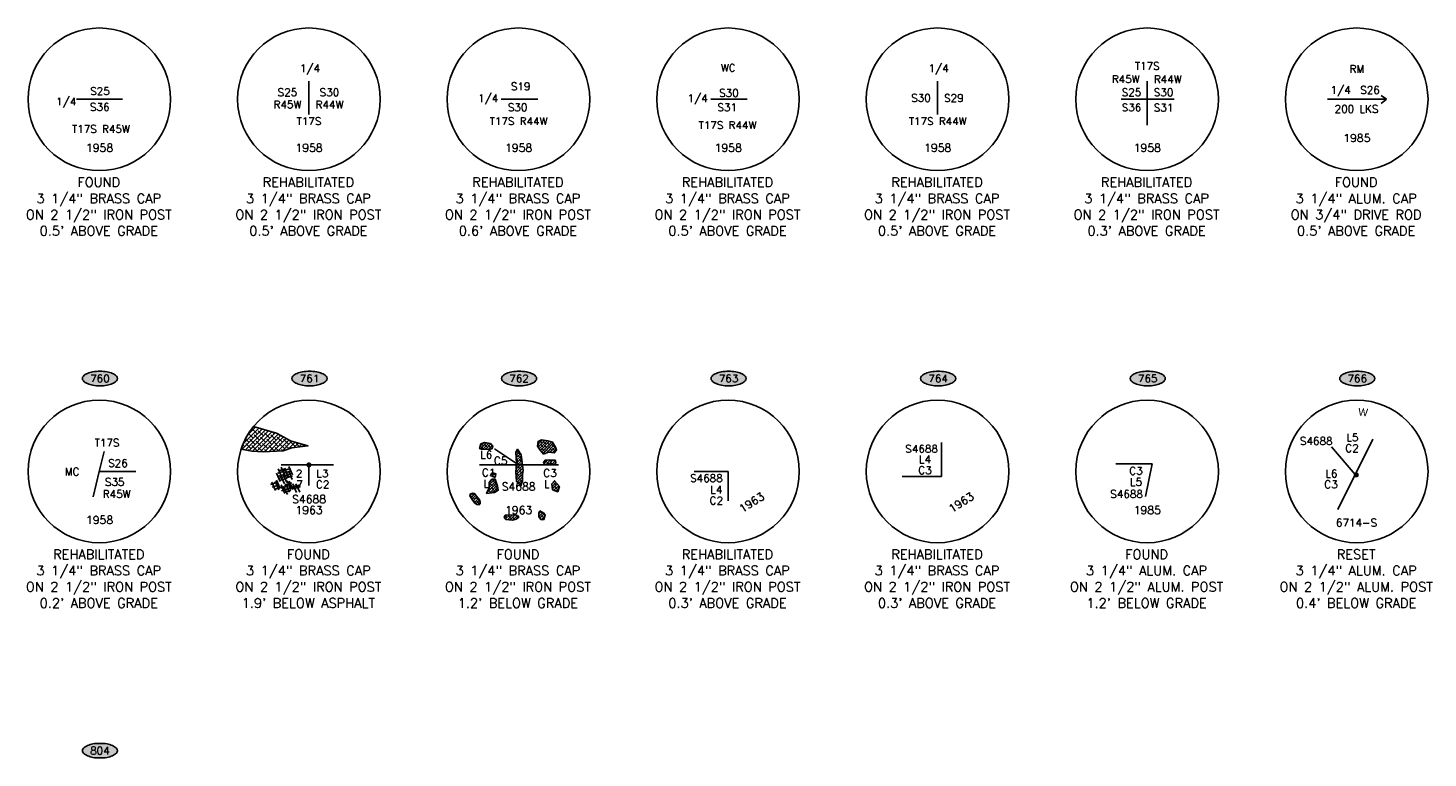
# Model space of a CAD drawing. Header units: feet. Extents: x 30669 to 99318, y 4696 to 26220.
# Tile 9 of 128: x 38604 to 47436, y 15082 to 19688. Entities that reach past the tile are written whole.
import ezdxf
from ezdxf.enums import TextEntityAlignment as Align

# ---------------------------------------------------------------- set-up
doc = ezdxf.new("R2010")
doc.units = ezdxf.units.FT
doc.header["$LTSCALE"] = 600
doc.header["$MEASUREMENT"] = 0
doc.layers.get('0').update_dxf_attribs({"linetype": 'CONTINUOUS'})
doc.layers.add('EMASK', color=155, linetype='CONTINUOUS')
doc.layers.add('ETRP', color=2, linetype='CONTINUOUS')
doc.styles.add('L100', font='simplex', dxfattribs={"height": 60})
doc.styles.add('L80', font='simplex', dxfattribs={"height": 48})
doc.styles.add('LE100', font='msimplex.shx', dxfattribs={"height": 60})
doc.styles.add('PL80', font='SIMPLEX.shx', dxfattribs={"height": 0.48})
pattern_1 = [(45, (-3300.966, 10880.995), (-8.8388348, 8.8388348), []), (135, (-3300.966, 10880.995), (-26.5165043, 8.8388348), [31.25, -18.75])]

# ---------------------------------------------------------------- blocks, each defined once
blk = doc.blocks.new('Ovalid')
at = {"layer": 'EMASK'}
h = blk.add_hatch(color=256, dxfattribs=at)
edge = h.paths.add_edge_path()
edge.add_arc((0.149, 0), 0.0355, 0, 44.8308)
edge.add_arc((0.079, -0.07), 0.135, 44.8308, 67.3801)
edge.add_arc((0.031, -0.184), 0.258, 67.3801, 80.2078)
edge.add_arc((0, -0.365), 0.442, 80.2078, 90)
edge.add_arc((0, -0.365), 0.442, 90, 99.7922)
edge.add_arc((-0.031, -0.184), 0.258, 99.7922, 112.6199)
edge.add_arc((-0.079, -0.07), 0.135, 112.6199, 135.1692)
edge.add_arc((-0.149, 0), 0.0355, 135.1692, 180)
edge.add_arc((-0.149, 0), 0.0355, 180, 224.8308)
edge.add_arc((-0.079, 0.07), 0.135, 224.8308, 247.3801)
edge.add_arc((-0.031, 0.184), 0.258, 247.3801, 260.2078)
edge.add_arc((0, 0.365), 0.442, 260.2078, 270)
edge.add_arc((0, 0.365), 0.442, 270, 279.7922)
edge.add_arc((0.031, 0.184), 0.258, 279.7922, 292.6199)
edge.add_arc((0.079, 0.07), 0.135, 292.6199, 315.1692)
edge.add_arc((0.149, 0), 0.0355, 315.1692, 360)
blk.add_lwpolyline([(0.185, 0, 0.198145), (0.174, 0.025, 0.098709), (0.131, 0.054, 0.05603), (0.075, 0.071, 0.042752), (0, 0.077, 0.042752), (-0.075, 0.071, 0.05603), (-0.131, 0.054, 0.098709), (-0.174, 0.025, 0.198145), (-0.185, 0, 0.198145), (-0.174, -0.025, 0.098709), (-0.131, -0.054, 0.05603), (-0.075, -0.071, 0.042752), (0, -0.077, 0.042752), (0.075, -0.071, 0.05603), (0.131, -0.054, 0.098709), (0.174, -0.025, 0.198145)], format="xyb", close=True)
at = {"style": 'L80'}
blk.add_attdef('ID', text='', height=0.08, dxfattribs=at).set_placement((0, 0), align=Align.MIDDLE)

msp = doc.modelspace()

# ---------------------------------------------------------------- hatches: boundary and pattern name
at = {"layer": 'ETRP'}
h = msp.add_hatch(dxfattribs=at)
h.set_pattern_fill('ANSI38', color=256, scale=150, style=0)
h.set_pattern_definition([(45, (-3052.098, 10881.974), (-13.258252, 13.258252), []), (135, (-3052.098, 10881.974), (-39.7747564, 13.258252), [46.875, -28.125])])
edge = h.paths.add_edge_path()
edge.add_arc((40346.8, 16909.1), 414.9, 140.47568, 163.10573)
edge.add_line((39949.9, 17029.6), (40017, 17016.7))
edge.add_line((40017, 17016.7), (40088.4, 17014.5))
edge.add_line((40088.4, 17014.5), (40213.9, 17018.8))
edge.add_line((40213.9, 17018.8), (40268, 17038.3))
edge.add_line((40268, 17038.3), (40369.7, 17051.3))
edge.add_line((40369.7, 17051.3), (40259.3, 17083.7))
edge.add_line((40259.3, 17083.7), (40172.8, 17131.2))
edge.add_line((40172.8, 17131.2), (40026.8, 17173.1))
h = msp.add_hatch(dxfattribs=at)
h.set_pattern_fill('ANSI38', color=256, scale=100, style=0)
h.set_pattern_definition(pattern_1)
h.paths.add_polyline_path([(41536.1, 17048.5), (41521.2, 17066.8), (41484.2, 17072.5), (41461.4, 17063), (41452.9, 17033.6), (41465.2, 17029.9), (41511.9, 17027.5), (41532.4, 17033.1)])
h = msp.add_hatch(dxfattribs=at)
h.set_pattern_fill('ANSI38', color=256, scale=100, style=0)
h.set_pattern_definition(pattern_1)
h.paths.add_polyline_path([(41887.1, 17010.7), (41924.5, 17006.8), (41937.4, 17024.1), (41932.3, 17043.8), (41913.7, 17074.6), (41882.9, 17083.9), (41842.8, 17090), (41822.7, 17079.2), (41817.7, 17049.5), (41835.1, 17023.7), (41856.8, 16999.1)])
h = msp.add_hatch(dxfattribs=at)
h.set_pattern_fill('ANSI38', color=256, scale=100, style=0)
h.set_pattern_definition(pattern_1)
h.paths.add_polyline_path([(41727.3, 16894.8), (41717.6, 16977.3), (41714.9, 16995.2), (41691.5, 17029.6), (41681.8, 17011.7), (41685.9, 16938.8), (41681.8, 16885.1), (41685.9, 16827.4), (41698.3, 16813.6), (41713.5, 16798.5), (41723.1, 16830.1), (41723.1, 16872.8)])
h = msp.add_hatch(dxfattribs=at)
h.set_pattern_fill('ANSI38', color=256, scale=100, style=0)
h.set_pattern_definition(pattern_1)
h.paths.add_polyline_path([(41904.1, 16931.5), (41932.6, 16936.8), (41934.3, 16946.6), (41929, 16961.7), (41895.1, 16962.6), (41866.6, 16960), (41856, 16946.6), (41863.1, 16935.1), (41887.1, 16933.3)])
h = msp.add_hatch(dxfattribs=at)
h.set_pattern_fill('ANSI38', color=256, scale=100, style=0)
h.set_pattern_definition(pattern_1)
h.paths.add_polyline_path([(41551.1, 16851.1), (41555.8, 16874.2), (41543.4, 16878.8), (41529.5, 16878.8), (41521.8, 16863.4)])
h = msp.add_hatch(dxfattribs=at)
h.set_pattern_fill('ANSI38', color=256, scale=100, style=0)
h.set_pattern_definition(pattern_1)
h.paths.add_polyline_path([(41548.1, 16757.1), (41571.2, 16770.9), (41566.6, 16797.1), (41551.1, 16841.8), (41531.1, 16840.3), (41512.6, 16820.3), (41514.1, 16786.4), (41497.1, 16750.9)])
h = msp.add_hatch(dxfattribs=at)
h.set_pattern_fill('ANSI38', color=256, scale=100, style=0)
h.set_pattern_definition(pattern_1)
h.paths.add_polyline_path([(41912.2, 16774), (41946.2, 16761.7), (41957, 16795.6), (41926.8, 16831.4), (41909.4, 16812.1)])
h = msp.add_hatch(dxfattribs=at)
h.set_pattern_fill('ANSI38', color=256, scale=100, style=0)
h.set_pattern_definition(pattern_1)
h.paths.add_polyline_path([(41410.3, 16752), (41396.3, 16748.4), (41391, 16736.7), (41401.6, 16719.6), (41421.9, 16690.9), (41436.8, 16680.3), (41452.8, 16680.3), (41457.1, 16685.6), (41457.1, 16695.2), (41452.8, 16710.1), (41434.7, 16733.5), (41421.9, 16750.5)])
h = msp.add_hatch(dxfattribs=at)
h.set_pattern_fill('ANSI38', color=256, scale=100, style=0)
h.set_pattern_definition(pattern_1)
h.paths.add_polyline_path([(41619.6, 16587.3), (41661.6, 16581.6), (41684.9, 16588.8), (41700.3, 16601.1), (41691.8, 16611.4), (41675.5, 16615.9), (41615.4, 16613.8), (41609.2, 16600.6)])
h = msp.add_hatch(dxfattribs=at)
h.set_pattern_fill('ANSI38', color=256, scale=100, style=0)
h.set_pattern_definition(pattern_1)
h.paths.add_polyline_path([(41833.3, 16640.7), (41858.9, 16626.9), (41866.4, 16613.1), (41858.9, 16586.4), (41841.9, 16584.3), (41826.9, 16603.5), (41825.9, 16628)])

# ---------------------------------------------------------------- linework, layer by layer
for p, q in [((40376.3, 19237.8), (40376.3, 19352.7)), ((44342.3, 19237.8), (44342.3, 19352.7)), ((45664.3, 19237.8), (45664.3, 19352.7)), ((47175.1, 19237.8), (47141.2, 19262.8)), ((39054.3, 19237.8), (38910.5, 19237.8)), ((39054.3, 19237.8), (39201.4, 19237.8)), ((40376.3, 19237.8), (40376.3, 19142.7)), ((41698.3, 19237.8), (41589.5, 19237.8)), ((41698.3, 19237.8), (41819.7, 19237.8)), ((43020.3, 19237.8), (42911.5, 19237.8)), ((43020.3, 19237.8), (43141.7, 19237.8)), ((44342.3, 19237.8), (44342.3, 19142.7)), ((45664.3, 19237.8), (45500.3, 19237.8)), ((45664.3, 19237.8), (45664.3, 19074)), ((45664.3, 19237.8), (45835.1, 19237.8)), ((46986.3, 19237.8), (46802.7, 19237.8)), ((46986.3, 19237.8), (47175.1, 19237.8)), ((47175.1, 19237.8), (47139.8, 19212.1)), ((46866.5, 16649.3), (47087.6, 17092.7)), ((39054.3, 16889.6), (39084.6, 17015.5)), ((41547.1, 17031.7), (41698.3, 16931.1)), ((46977, 16871), (46828.1, 17045)), ((39054.3, 16889.6), (39015.6, 16729.2)), ((39054.3, 16889.6), (39284, 16889.6)), ((40172.2, 16879.4), (40196.1, 16825.8)), ((40179.7, 16877.9), (40224.4, 16892.8)), ((40181.2, 16858.6), (40225.9, 16873.5)), ((40182.7, 16906.3), (40206.5, 16852.6)), ((40187.1, 16894.3), (40231.9, 16909.2)), ((40200.6, 16916.7), (40224.4, 16863)), ((40376.3, 16931.1), (40200.7, 16931.1)), ((40214, 16894.3), (40258.7, 16909.2)), ((40214, 16876.5), (40258.7, 16891.4)), ((40214, 16873.5), (40237.8, 16819.8)), ((40221.4, 16861.6), (40266.2, 16876.5)), ((40224.4, 16907.7), (40248.3, 16854.1)), ((40246.8, 16892.8), (40270.7, 16839.2)), ((40249.8, 16921.2), (40273.6, 16867.5)), ((40376.3, 16801.7), (40376.3, 16931.1)), ((40376.3, 16931.1), (40530.8, 16931.1)), ((41698.3, 16931.1), (41453.2, 16931.1)), ((41698.3, 16931.1), (41950.4, 16931.1)), ((43020.3, 16889.6), (43020.3, 16703.7)), ((45695.7, 16937.5), (45467.6, 16937.5)), ((45695.7, 16937.5), (45653.7, 16731.7)), ((40133.4, 16806.4), (40178.2, 16821.3)), ((40142.4, 16822.8), (40166.2, 16769.2)), ((40143.9, 16790), (40188.6, 16804.9)), ((40157.3, 16775.1), (40202, 16790)), ((40163.3, 16827.3), (40187.1, 16773.7)), ((40172.2, 16834.7), (40196.1, 16781.1)), ((40191.6, 16846.7), (40236.3, 16861.6)), ((40191.6, 16833.2), (40236.3, 16848.1)), ((40197.6, 16864.5), (40221.4, 16810.9)), ((40200.6, 16804.9), (40224.4, 16751.3)), ((40200.6, 16784.1), (40245.3, 16799)), ((40203.5, 16767.7), (40248.3, 16782.6)), ((40217, 16797.5), (40240.8, 16743.9)), ((40222.9, 16802), (40267.7, 16816.9)), ((40228.9, 16846.7), (40273.6, 16861.6)), ((40230.4, 16812.4), (40254.2, 16758.8)), ((40230.4, 16776.6), (40275.1, 16791.5)), ((40239.3, 16830.3), (40263.2, 16776.6)), ((40251.3, 16828.8), (40275.1, 16775.1)), ((40251.3, 16784.1), (40296, 16799)), ((40275.1, 16810.9), (40299, 16757.3)), ((40276.6, 16790), (40321.4, 16804.9)), ((40279.6, 16779.6), (40324.3, 16794.5)), ((40294.5, 16812.4), (40318.4, 16758.8)), ((44367.1, 16858.7), (44118.8, 16858.7)), ((40218.5, 16757.3), (40263.2, 16772.2))]:
    msp.add_line(p, q, dxfattribs=at)
at = {"layer": 'ETRP', "flags": 128}
msp.add_lwpolyline([(40026.8, 17173.1, 0.099064), (39949.9, 17029.6), (40017, 17016.7), (40088.4, 17014.5), (40213.9, 17018.8), (40268, 17038.3), (40369.7, 17051.3), (40259.3, 17083.7), (40172.8, 17131.2)], format="xyb", close=True, dxfattribs=at)
for points in [[(41536.1, 17048.5), (41521.2, 17066.8), (41484.2, 17072.5), (41461.4, 17063), (41452.9, 17033.6), (41465.2, 17029.9), (41511.9, 17027.5), (41532.4, 17033.1)], [(41887.1, 17010.7), (41924.5, 17006.8), (41937.4, 17024.1), (41932.3, 17043.8), (41913.7, 17074.6), (41882.9, 17083.9), (41842.8, 17090), (41822.7, 17079.2), (41817.7, 17049.5), (41835.1, 17023.7), (41856.8, 16999.1)], [(41727.3, 16894.8), (41717.6, 16977.3), (41714.9, 16995.2), (41691.5, 17029.6), (41681.8, 17011.7), (41685.9, 16938.8), (41681.8, 16885.1), (41685.9, 16827.4), (41698.3, 16813.6), (41713.5, 16798.5), (41723.1, 16830.1), (41723.1, 16872.8)], [(41904.1, 16931.5), (41932.6, 16936.8), (41934.3, 16946.6), (41929, 16961.7), (41895.1, 16962.6), (41866.6, 16960), (41856, 16946.6), (41863.1, 16935.1), (41887.1, 16933.3)], [(41551.1, 16851.1), (41555.8, 16874.2), (41543.4, 16878.8), (41529.5, 16878.8), (41521.8, 16863.4)], [(41548.1, 16757.1), (41571.2, 16770.9), (41566.6, 16797.1), (41551.1, 16841.8), (41531.1, 16840.3), (41512.6, 16820.3), (41514.1, 16786.4), (41497.1, 16750.9)], [(41912.2, 16774), (41946.2, 16761.7), (41957, 16795.6), (41926.8, 16831.4), (41909.4, 16812.1)], [(41410.3, 16752), (41396.3, 16748.4), (41391, 16736.7), (41401.6, 16719.6), (41421.9, 16690.9), (41436.8, 16680.3), (41452.8, 16680.3), (41457.1, 16685.6), (41457.1, 16695.2), (41452.8, 16710.1), (41434.7, 16733.5), (41421.9, 16750.5)], [(41619.6, 16587.3), (41661.6, 16581.6), (41684.9, 16588.8), (41700.3, 16601.1), (41691.8, 16611.4), (41675.5, 16615.9), (41615.4, 16613.8), (41609.2, 16600.6)], [(41833.3, 16640.7), (41858.9, 16626.9), (41866.4, 16613.1), (41858.9, 16586.4), (41841.9, 16584.3), (41826.9, 16603.5), (41825.9, 16628)]]:
    msp.add_lwpolyline(points, close=True, dxfattribs=at)
for points in [[(44367.1, 16858.7), (44367.1, 17071.6)], [(43020.3, 16889.6), (42807.5, 16889.6)]]:
    msp.add_lwpolyline(points, dxfattribs=at)
at = {"layer": 'ETRP', "const_width": 16, "flags": 128}
for points in [[(40368.3, 16931.1, 1), (40384.3, 16931.1, 1)], [(46976, 16867.8, 1), (46992, 16867.8, 1)]]:
    msp.add_lwpolyline(points, format="xyb", close=True, dxfattribs=at)
at = {"layer": 'ETRP'}
for centre in [(39054.3, 19237.8), (40376.3, 19237.8), (41698.3, 19237.8), (43020.3, 19237.8), (44342.3, 19237.8), (45664.3, 19237.8), (46986.3, 19237.8), (39054.3, 16889.6), (40376.3, 16889.6), (41698.3, 16889.6), (43020.3, 16889.6), (44342.3, 16889.6), (45664.3, 16889.6), (46986.3, 16889.6)]:
    msp.add_circle(centre, 450, dxfattribs=at)

# ---------------------------------------------------------------- block references
at = {"layer": 'ETRP', "xscale": 600, "yscale": 600, "zscale": 600}
for p, values in [((39058.1, 17476), {'ID': '760'}), ((40380.1, 17476), {'ID': '761'}), ((41702.1, 17476), {'ID': '762'}), ((43024.1, 17476), {'ID': '763'}), ((44346.1, 17476), {'ID': '764'}), ((45668.1, 17476), {'ID': '765'}), ((46990.1, 17476), {'ID': '766'}), ((39058.1, 15127.8), {'ID': '804'})]:
    msp.add_blockref('Ovalid', p, dxfattribs=at).add_auto_attribs(values)

# ---------------------------------------------------------------- texts
at = {"layer": 'ETRP'}
for s, height, style, p in [('1/4', 48, 'PL80', (40382.6, 19409.3)), ('WC', 48, 'PL80', (43021.8, 19412.6)), ('1/4', 48, 'PL80', (44348.6, 19409.3)), ('T17S', 48, 'PL80', (45665, 19424.4)), ('RM', 48, 'PL80', (46987.8, 19404.9)), ('S19', 48, 'PL80', (41712.3, 19295.3)), ('R45W', 48, 'PL80', (45529.1, 19340.9)), ('R44W', 48, 'PL80', (45794.1, 19340.2)), ('S25', 48, 'PL80', (39058.2, 19265.3)), ('S25', 48, 'PL80', (40241.1, 19258.3)), ('S30', 48, 'PL80', (40506.1, 19257.6)), ('1/4', 48, 'PL80', (41507.2, 19220.6)), ('1/4', 48, 'PL80', (42829.2, 19220.6)), ('S30', 48, 'PL80', (43026, 19253.7)), ('S30', 48, 'PL80', (44237.8, 19222.3)), ('S29', 48, 'PL80', (44445.1, 19221.6)), ('S25', 48, 'PL80', (45565.8, 19258.3)), ('S30', 48, 'PL80', (45768, 19257.6)), ('1/4', 48, 'PL80', (46885.3, 19272.6)), ('S26', 48, 'PL80', (47070.6, 19272.2)), ('1/4', 48, 'PL80', (38845.2, 19200.1)), ('S36', 48, 'PL80', (39057.2, 19165.5)), ('R45W', 48, 'PL80', (40241.1, 19180.8)), ('R44W', 48, 'PL80', (40506.1, 19180.1)), ('S30', 48, 'PL80', (41693.1, 19163.2)), ('S31', 48, 'PL80', (43015.1, 19163.2)), ('S36', 48, 'PL80', (45565.8, 19162.3)), ('S31', 48, 'PL80', (45768, 19161.7)), ('200 LKS', 48, 'PL80', (46985.2, 19153.2)), ('T17S', 48, 'PL80', (40377, 19075.8)), ('T17S R44W', 48, 'PL80', (41699, 19075.8)), ('T17S R44W', 48, 'PL80', (43016.9, 19050.8)), ('T17S R44W', 48, 'PL80', (44343, 19075.8)), ('T17S R45W', 48, 'PL80', (39064.2, 19026.6)), ('1985', 50, 'PL80', (46987.5, 18968.7)), ('1958', 50, 'PL80', (39055.5, 18907)), ('1958', 50, 'PL80', (40377.5, 18907)), ('1958', 50, 'PL80', (41699.5, 18907)), ('1958', 50, 'PL80', (43021.5, 18907)), ('1958', 50, 'PL80', (44343.5, 18907)), ('1958', 50, 'PL80', (45665.5, 18907)), ('FOUND', 60, 'L100', (39050.8, 18684.8)), ('REHABILITATED', 60, 'L100', (40372.8, 18684.8)), ('REHABILITATED', 60, 'L100', (41694.8, 18684.8)), ('REHABILITATED', 60, 'L100', (43016.8, 18684.8)), ('REHABILITATED', 60, 'L100', (44338.8, 18684.8)), ('REHABILITATED', 60, 'L100', (45660.8, 18684.8)), ('FOUND', 60, 'L100', (46982.8, 18684.8)), ('3 1/4" BRASS CAP', 60, 'L100', (39050.8, 18582.4)), ('3 1/4" BRASS CAP', 60, 'L100', (40372.8, 18582.4)), ('3 1/4" BRASS CAP', 60, 'L100', (41694.8, 18582.4)), ('3 1/4" BRASS CAP', 60, 'L100', (43016.8, 18582.4)), ('3 1/4" BRASS CAP', 60, 'L100', (44338.8, 18582.4)), ('3 1/4" BRASS CAP', 60, 'L100', (45660.8, 18582.4)), ('3 1/4" ALUM. CAP', 60, 'L100', (46982.8, 18582.4)), ('ON 2 1/2" IRON POST', 60, 'L100', (39050.8, 18480)), ('ON 2 1/2" IRON POST', 60, 'L100', (40372.8, 18480)), ('ON 2 1/2" IRON POST', 60, 'L100', (41694.8, 18480)), ('ON 2 1/2" IRON POST', 60, 'L100', (43016.8, 18480)), ('ON 2 1/2" IRON POST', 60, 'L100', (44338.8, 18480)), ('ON 2 1/2" IRON POST', 60, 'L100', (45660.8, 18480)), ('ON 3/4" DRIVE ROD', 60, 'L100', (46982.8, 18480)), ("0.5' ABOVE GRADE", 60, 'L100', (39050.8, 18377.6)), ("0.5' ABOVE GRADE", 60, 'L100', (40372.8, 18377.6)), ("0.6' ABOVE GRADE", 60, 'L100', (41694.8, 18377.6)), ("0.5' ABOVE GRADE", 60, 'L100', (43016.8, 18377.6)), ("0.5' ABOVE GRADE", 60, 'L100', (44338.8, 18377.6)), ("0.3' ABOVE GRADE", 60, 'L100', (45660.8, 18377.6)), ("0.5' ABOVE GRADE", 60, 'L100', (46982.8, 18377.6)), ('T17S ', 48, 'PL80', (39119.8, 17046.6)), ('S4688', 48, 'PL80', (44242, 17008.4)), ('S4688', 48, 'PL80', (46731.5, 17057.7)), ('C2', 48, 'PL80', (46956.9, 17011.9)), ('L5', 48, 'PL80', (46959.6, 17079.9)), ('S26', 48, 'PL80', (39171.6, 16917.7)), ('L6', 48, 'PL80', (41495.3, 16971.4)), ('C5', 48, 'PL80', (41585.9, 16933.5)), ('L4', 48, 'PL80', (44262.9, 16942.8)), ('MC', 48, 'PL80', (38882.8, 16864.3)), ('2', 48, 'PL80', (40315.4, 16852.9)), ('L3', 48, 'PL80', (40461.1, 16852.9)), ('C1', 48, 'PL80', (41510.6, 16858.4)), ('C3', 48, 'PL80', (41897.5, 16855.7)), ('S4688', 48, 'PL80', (42884.2, 16823)), ('C3', 48, 'PL80', (44262.9, 16873.2)), ('C3', 48, 'PL80', (45594.2, 16869.2)), ('L6', 48, 'PL80', (46827.4, 16852.2)), ('S35', 48, 'PL80', (39151.6, 16799.5)), ('7', 48, 'PL80', (40317.7, 16783.6)), ('C2', 48, 'PL80', (40463.5, 16783.6)), ('L', 48, 'PL80', (41494.8, 16789.1)), ('S4688', 50, 'PL80', (41699.5, 16769.5)), ('L', 48, 'PL80', (41877.4, 16786.3)), ('L4', 48, 'PL80', (42946.8, 16751.3)), ('L5', 48, 'PL80', (45594.2, 16799.7)), ('C3', 48, 'PL80', (46824.6, 16784.2)), ('R45W', 48, 'PL80', (39163.5, 16722.7)), ('S4688', 50, 'PL80', (40377.5, 16689.7)), ('C2', 48, 'PL80', (42946.8, 16681.7)), ('S4688', 48, 'PL80', (45535.1, 16723.1)), ('1958', 50, 'PL80', (39055.5, 16558.8)), ('1963', 50, 'PL80', (40377.5, 16620.5)), ('1963', 50, 'PL80', (41699.5, 16620.5)), ('1985', 50, 'PL80', (45665.5, 16620.5)), ('6714-S', 48, 'PL80', (46985.1, 16542.6)), ('REHABILITATED', 60, 'L100', (39050.8, 16336.6)), ('FOUND', 60, 'L100', (40372.8, 16336.6)), ('FOUND', 60, 'L100', (41694.8, 16336.6)), ('REHABILITATED', 60, 'L100', (43016.8, 16336.6)), ('REHABILITATED', 60, 'L100', (44338.8, 16336.6)), ('FOUND', 60, 'L100', (45660.8, 16336.6)), ('RESET', 60, 'L100', (46982.8, 16336.6)), ('3 1/4" BRASS CAP', 60, 'L100', (39050.8, 16234.2)), ('3 1/4" BRASS CAP', 60, 'L100', (40372.8, 16234.2)), ('3 1/4" BRASS CAP', 60, 'L100', (41694.8, 16234.2)), ('3 1/4" BRASS CAP', 60, 'L100', (43016.8, 16234.2)), ('3 1/4" BRASS CAP', 60, 'L100', (44338.8, 16234.2)), ('3 1/4" ALUM. CAP', 60, 'L100', (45660.8, 16234.2)), ('3 1/4" ALUM. CAP', 60, 'L100', (46982.8, 16234.2)), ('ON 2 1/2" IRON POST', 60, 'L100', (39050.8, 16131.8)), ('ON 2 1/2" IRON POST', 60, 'L100', (40372.8, 16131.8)), ('ON 2 1/2" IRON POST', 60, 'L100', (41694.8, 16131.8)), ('ON 2 1/2" IRON POST', 60, 'L100', (43016.8, 16131.8)), ('ON 2 1/2" IRON POST', 60, 'L100', (44338.8, 16131.8)), ('ON 2 1/2" ALUM. POST', 60, 'L100', (45660.8, 16131.8)), ('ON 2 1/2" ALUM. POST', 60, 'L100', (46982.8, 16131.8)), ("0.2' ABOVE GRADE", 60, 'L100', (39050.8, 16029.4)), ("1.9' BELOW ASPHALT", 60, 'L100', (40372.8, 16029.4)), ("1.2' BELOW GRADE", 60, 'L100', (41694.8, 16029.4)), ("0.3' ABOVE GRADE", 60, 'L100', (43016.8, 16029.4)), ("0.3' ABOVE GRADE", 60, 'L100', (44338.8, 16029.4)), ("1.2' BELOW GRADE", 60, 'L100', (45660.8, 16029.4)), ("0.4' BELOW GRADE", 60, 'L100', (46982.8, 16029.4))]:
    msp.add_text(s, height=height, dxfattribs=dict(at, style=style)).set_placement(p, align=Align.CENTER)
at = {"layer": 'ETRP', "style": 'PL80'}
for p in [(43183.3, 16673.1), (44505.3, 16673.1)]:
    msp.add_text('1963', height=50, rotation=32.40616, dxfattribs=at).set_placement(p, align=Align.CENTER)
at = {"layer": 'ETRP', "insert": (46999, 17290.1), "char_height": 48, "width": 96, "attachment_point": 1, "rotation": 354.74942, "style": 'LE100'}
msp.add_mtext('{\\Fsteneq.shx|c0;W}', dxfattribs=at)

doc.saveas('drawing.dxf')
